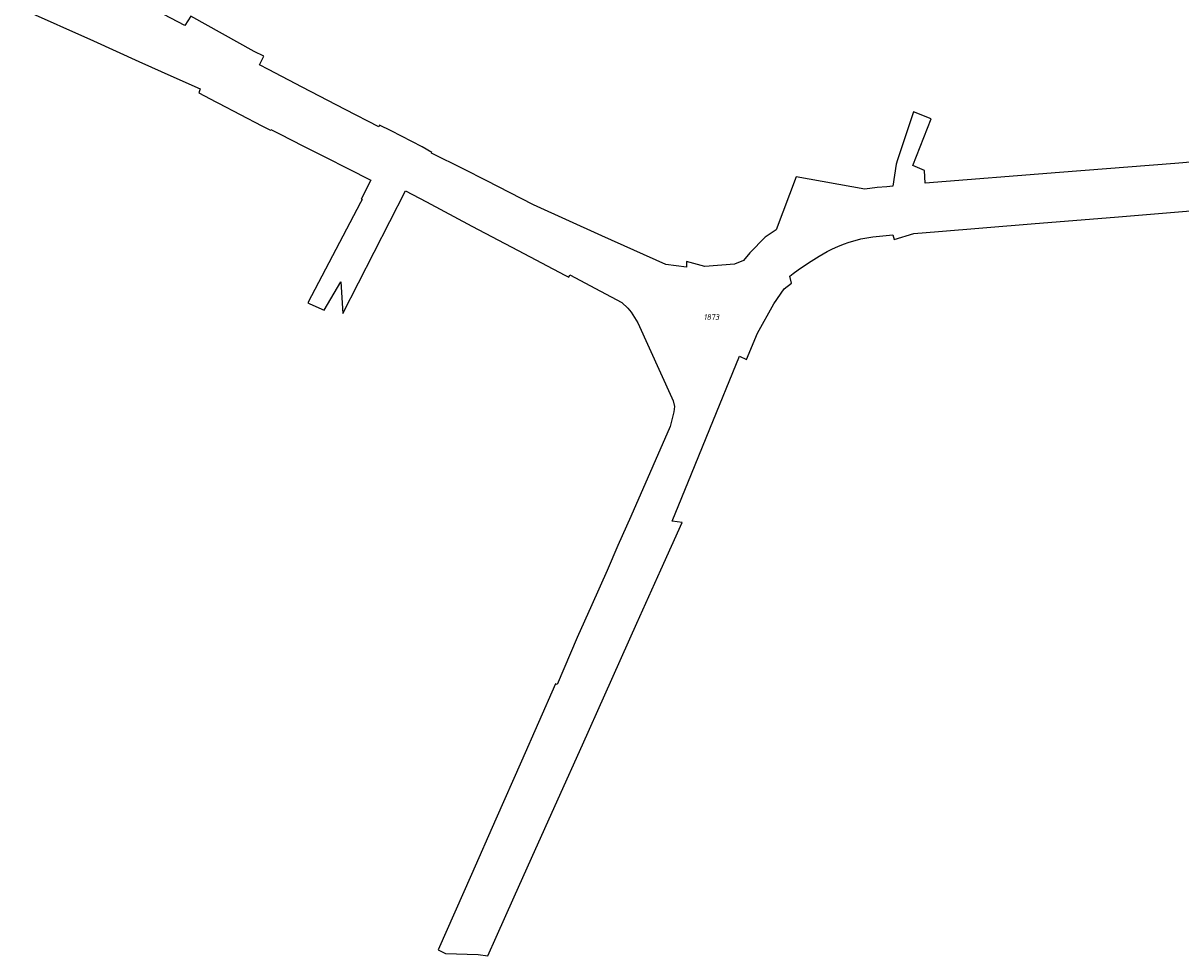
# Model space of a CAD drawing. Extents: x 177930 to 190767, y 381068 to 392034.
# Tile 4 of 256: x 180765 to 181128, y 383715 to 384007. Entities that reach past the tile are written whole.
import ezdxf
from ezdxf.enums import TextEntityAlignment as Align

# ---------------------------------------------------------------- set-up
doc = ezdxf.new("R2010")
doc.units = 0
doc.layers.add('B-XX-KG-GRENS_PERCEEL-GV', color=150, linetype='Continuous', lineweight=25)
doc.layers.add('B-XX-KG-GRENS_PERCEEL-S', color=150, linetype='Continuous', lineweight=25)
doc.styles.add('NLCS-ISO', font='NLCS-ISO.ttf', dxfattribs={"height": 1.8})

# ---------------------------------------------------------------- blocks, each defined once
blk = doc.blocks.new('SKG-PERCEELNUMMER-SO')
at = {"layer": 'DefPoints'}
blk.add_point((0, 0), dxfattribs=at)
at = {"style": 'NLCS-ISO', "oblique": 10, "flags": 1}
blk.add_attdef('GEMEENTECODE', text='', height=1.8, dxfattribs=at).set_placement((-0.5, 2.55), align=Align.MIDDLE_RIGHT)
at = {"style": 'NLCS-ISO', "oblique": 10}
blk.add_attdef('PERCEELNUMMER', text='', height=1.8, dxfattribs=at).set_placement((0, 0), align=Align.MIDDLE_CENTER)
at = {"style": 'NLCS-ISO', "oblique": 10, "flags": 1}
blk.add_attdef('SECTIE', text='', height=1.8, dxfattribs=at).set_placement((0.5, 2.5), align=Align.MIDDLE_LEFT)

msp = doc.modelspace()

# ---------------------------------------------------------------- linework, layer by layer
at = {"layer": 'B-XX-KG-GRENS_PERCEEL-GV'}
for points in [[(181143.173, 383964.628), (181125.952, 383963.252), (181089.801, 383960.362), (181047.638, 383956.992), (181047.422, 383960.999), (181043.722, 383962.576), (181049.549, 383977.251), (181043.955, 383979.46), (181038.995, 383964.39), (181038.57, 383963.02), (181037.517, 383956.091), (181035.569, 383955.916), (181032.575, 383955.636), (181028.741, 383955.121), (181007.182, 383959.026), (181000.855, 383942.418), (180997.391, 383940.115), (180992.611, 383935.218), (180990.68, 383932.724), (180987.804, 383931.564), (180978.476, 383930.928), (180972.783, 383932.466), (180972.714, 383930.717), (180966.226, 383931.468), (180946.195, 383940.537), (180924.756, 383950.244), (180909.909, 383957.816), (180902.936, 383961.372), (180892.718, 383966.478), (180892.83, 383966.687), (180889.85, 383968.43), (180880.07, 383973.46), (180876.461, 383975.197), (180876.187, 383974.697), (180865.641, 383980.194), (180852.225, 383987.188), (180841.604, 383992.725), (180838.804, 383994.184), (180840.144, 383996.832), (180837.166, 383998.352), (180817.213, 384009.431), (180815.394, 384006.492), (180800.179, 384014.547)], [(180764.645, 384011.545), (180786.67, 384001.64), (180800.988, 383995.202), (180811.951, 383990.272), (180820.154, 383986.583), (180819.712, 383985.417), (180825.041, 383982.561), (180825.955, 383982.086), (180832.767, 383978.548), (180839.55, 383975.03), (180842.254, 383973.621), (180842.303, 383973.885), (180845.237, 383972.396), (180852.397, 383968.761), (180859.464, 383965.174), (180866.526, 383961.589), (180873.726, 383957.934), (180870.71, 383952), (180870.95, 383951.88), (180870.48, 383950.96), (180854.006, 383919.514), (180854.582, 383919.191), (180859.035, 383917.138), (180864.257, 383926.121), (180864.987, 383916.137), (180884.641, 383954.583), (180891.165, 383951.131), (180905.453, 383943.576), (180919.971, 383935.898), (180934.599, 383928.17), (180935.875, 383927.486), (180936.134, 383928.252), (180945.822, 383923.13), (180952.505, 383919.595), (180954.385, 383917.792), (180955.4, 383916.588), (180957.447, 383913.19), (180968.101, 383889.659), (180968.598, 383888.713), (180968.974, 383886.975), (180968.816, 383885.266), (180967.607, 383880.667), (180962.164, 383868.248), (180955.244, 383852.459), (180951.26, 383843.368), (180947.831, 383835.545), (180943.024, 383824.753), (180938.454, 383814.49), (180932.148, 383799.763), (180931.702, 383799.924), (180921.011, 383775.697), (180912.956, 383757.442), (180905.331, 383740.163), (180894.863, 383716.441), (180897.166, 383715.32), (180907.372, 383715.027), (180910.44, 383714.594), (180913.067, 383720.457), (180918.719, 383733.072), (180924.161, 383745.218), (180932.533, 383763.904), (180940.087, 383780.765), (180947.151, 383796.531), (180957.183, 383818.925), (180964.696, 383835.693), (180971.341, 383850.523), (180968.22, 383850.98), (180974.289, 383865.844), (180980.043, 383879.936), (180989.371, 383902.781), (180991.61, 383901.688), (180995.06, 383909.95), (181000.1, 383919.2), (181003.39, 383923.89), (181005.646, 383925.687), (181005.132, 383927.817), (181005.704, 383928.293), (181006.189, 383928.651), (181007.793, 383929.81), (181009.418, 383930.943), (181011.849, 383932.56), (181014.321, 383934.115), (181016.831, 383935.607), (181018.533, 383936.431), (181020.266, 383937.187), (181022.028, 383937.874), (181023.815, 383938.491), (181025.626, 383939.037), (181027.456, 383939.512), (181029.304, 383939.913), (181031.166, 383940.242), (181037.491, 383940.798), (181037.923, 383939.361), (181044.12, 383941.191), (181051.766, 383941.823), (181080.928, 383944.23), (181108.25, 383946.485), (181138.348, 383948.969)]]:
    msp.add_lwpolyline(points, dxfattribs=at)

# ---------------------------------------------------------------- block references
at = {"layer": 'B-XX-KG-GRENS_PERCEEL-S'}
msp.add_blockref('SKG-PERCEELNUMMER-SO', (180980.581, 383915.032), dxfattribs=at).add_auto_attribs({'PERCEELNUMMER': '1873'})

doc.saveas('drawing.dxf')
